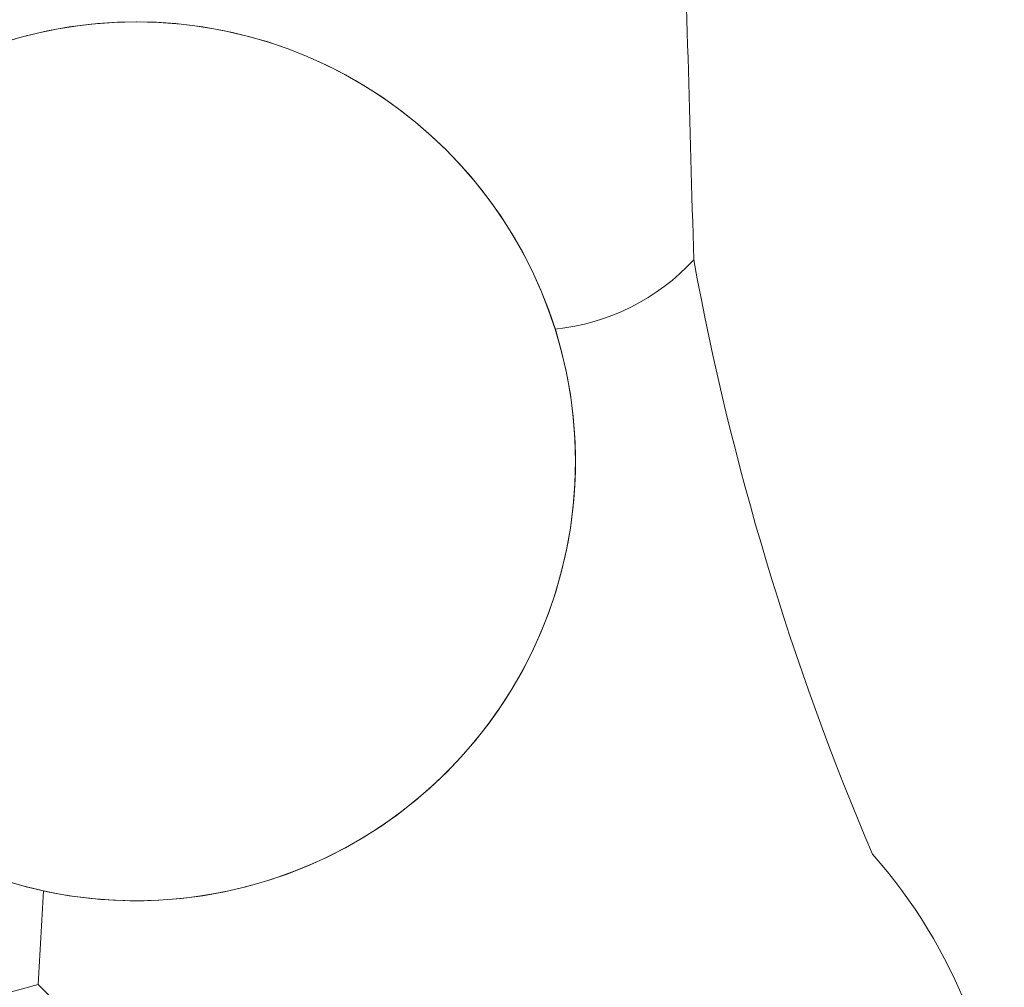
# Model space of a CAD drawing. Header units: inches. Extents: x 37.5 to 70.3, y 17.4 to 61.6.
# Tile 217 of 256: x 49.3 to 50.2, y 41.4 to 42.3. Entities that reach past the tile are written whole.
import ezdxf

# ---------------------------------------------------------------- set-up
doc = ezdxf.new("R2010")
doc.units = ezdxf.units.IN
doc.header["$MEASUREMENT"] = 0
doc.layers.add('10_CLOSED_AREAS', color=7, linetype='Continuous', lineweight=18)
doc.layers.add('20_EXACT_CIRCLES', color=7, linetype='Continuous', lineweight=18)

msp = doc.modelspace()

# ---------------------------------------------------------------- linework, layer by layer
at = {"layer": '10_CLOSED_AREAS'}
for points, knots in [([(49.94445, 42.11867), (49.94084, 42.2454), (49.93724, 42.37212), (49.93364, 42.49885), (49.85999, 42.61923), (49.65822, 42.70452), (49.53477, 42.77772), (49.42594, 42.87741), (49.3171, 42.9771), (49.20826, 43.0768), (49.13163, 43.21739), (49.05501, 43.35799), (48.97838, 43.49858), (48.93189, 43.65326), (48.92079, 43.82014), (48.83975, 43.95947), (48.5747, 43.99253), (48.33312, 43.97791), (48.05996, 43.96645), (48.04806, 43.82871), (48.05904, 43.68996), (48.09245, 43.55581), (48.01389, 43.48303), (47.90348, 43.45566), (47.80003, 43.4833), (47.83504, 42.95939), (47.9647, 42.44617), (48.18271, 41.96849), (48.24138, 41.78473), (48.33667, 41.61476), (48.46285, 41.46884), (48.73905, 41.46847), (49.06205, 41.35792), (49.32711, 41.43635), (49.32878, 41.46575), (49.33045, 41.49515), (49.33212, 41.52456), (49.13559, 41.56694), (48.99799, 41.74449), (49.00597, 41.94538), (49.01395, 42.14627), (49.1652, 42.31234), (49.36448, 42.33901), (49.56375, 42.36567), (49.75334, 42.24521), (49.81386, 42.05349), (49.86394, 42.05838), (49.91044, 42.08159), (49.94445, 42.11867)], [0, 0, 0, 0, 0.0625, 0.0625, 0.0625, 0.125, 0.125, 0.125, 0.1875, 0.1875, 0.1875, 0.25, 0.25, 0.25, 0.3125, 0.3125, 0.3125, 0.375, 0.375, 0.375, 0.4375, 0.4375, 0.4375, 0.5, 0.5, 0.5, 0.5625, 0.5625, 0.5625, 0.625, 0.625, 0.625, 0.6875, 0.6875, 0.6875, 0.75, 0.75, 0.75, 0.8125, 0.8125, 0.8125, 0.875, 0.875, 0.875, 0.9375, 0.9375, 0.9375, 1, 1, 1, 1]), ([(50.11265, 41.55906), (50.03605, 41.7388), (49.97963, 41.92648), (49.94445, 42.11867), (49.91044, 42.08159), (49.86394, 42.05838), (49.81386, 42.05349), (49.85823, 41.91292), (49.82446, 41.75937), (49.72521, 41.65039), (49.62595, 41.54141), (49.47621, 41.49348), (49.33212, 41.52456), (49.33045, 41.49515), (49.32878, 41.46575), (49.32711, 41.43635), (49.34929, 41.41469), (49.37147, 41.39303), (49.39364, 41.37137), (49.68508, 41.37135), (49.95143, 41.25359), (50.23687, 41.24141), (50.23452, 41.35869), (50.19048, 41.4713), (50.11265, 41.55906)], [0, 0, 0, 0, 0.125, 0.125, 0.125, 0.25, 0.25, 0.25, 0.375, 0.375, 0.375, 0.5, 0.5, 0.5, 0.625, 0.625, 0.625, 0.75, 0.75, 0.75, 0.875, 0.875, 0.875, 1, 1, 1, 1])]:
    msp.add_open_spline(points, degree=3, knots=knots, dxfattribs=at)
at = {"layer": '20_EXACT_CIRCLES'}
msp.add_circle((49.41935, 41.92896), 0.4137, dxfattribs=at)

doc.saveas('drawing.dxf')
